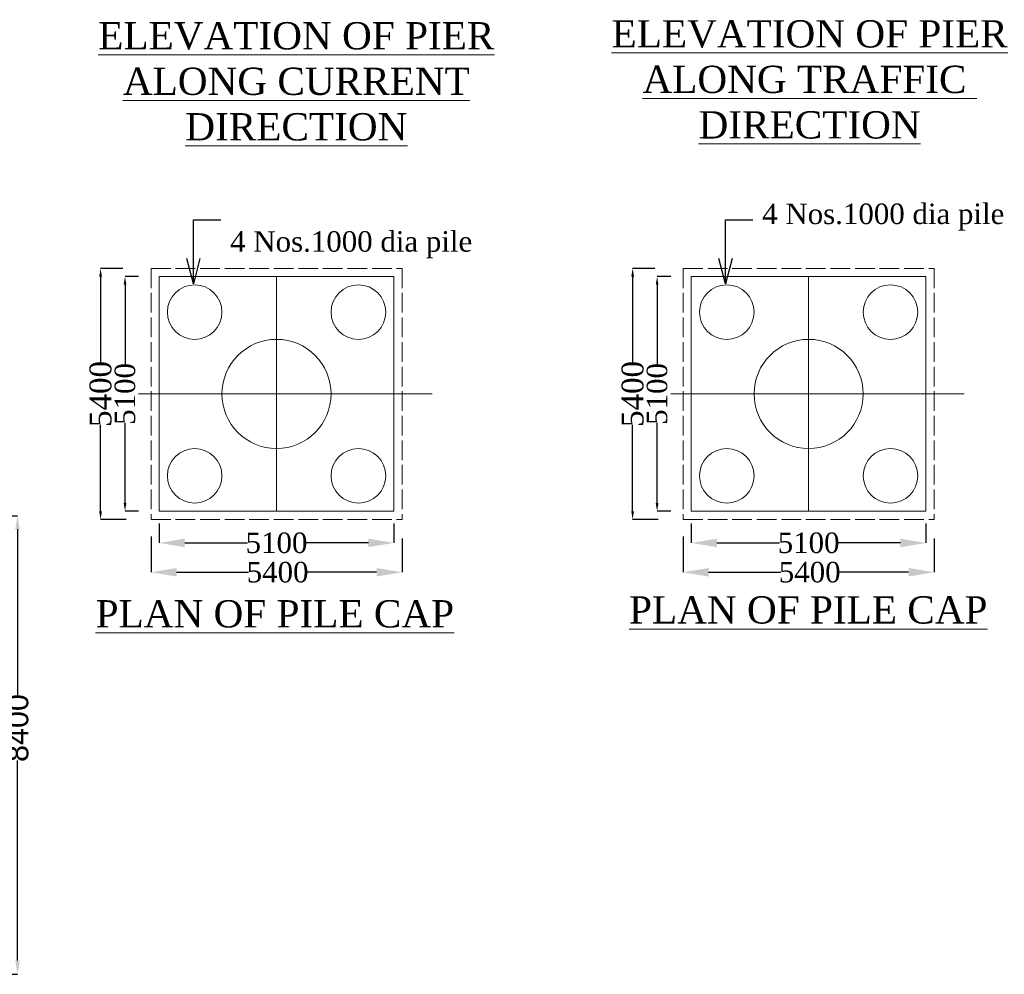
# Model space of a CAD drawing. Header units: millimetres. Extents: x 103078 to 25259364, y -3207472 to 1158446.
# Tile 20 of 40: x 13551967 to 13588048, y 1001032 to 1036000. Entities that reach past the tile are written whole.
import ezdxf

# ---------------------------------------------------------------- set-up
doc = ezdxf.new("R2010")
doc.units = ezdxf.units.MM
doc.header["$LTSCALE"] = 60
doc.header["$MEASUREMENT"] = 0
doc.linetypes.add('ACAD_ISO02W100', pattern=[15, 12, -3])
doc.layers.add('TEXT', color=7, linetype='Continuous')
doc.styles.add('PDF Arial Bold', font='times.ttf')
doc.dimstyles.get("Standard").update_dxf_attribs({"dimtxt": 400, "dimasz": 215, "dimexe": 0.18, "dimexo": 0.0625, "dimgap": 0.09, "dimtad": 0, "dimtih": 1, "dimtoh": 1, "dimdec": 0, "dimzin": 4, "dimdsep": 46, "dimtxsty": 'Standard', "dimblk": 'OPEN90', "dimcen": 0, "dimadec": 0, "dimazin": 1, "dimtfac": 1, "dimtdec": 0, "dimtix": 1, "dimtofl": 0, "dimtmove": 0, "dimatfit": 3, "dimldrblk": 'OPEN30', "dimfxl": 1, "dimtolj": 1, "dimtzin": 0, "dimarcsym": 0})

# ---------------------------------------------------------------- blocks, each defined once
blk = doc.blocks.new('*D114')
at = {"color": 0, "linetype": 'Continuous', "lineweight": -2, "transparency": 16777216}
for p, q in [((13557080, 1017540), (13557080, 1016834)), ((13565678, 1017540), (13565678, 1016834)), ((13558016, 1016834), (13560318, 1016834)), ((13564743, 1016834), (13562440, 1016834))]:
    blk.add_line(p, q, dxfattribs=at)
at = {"color": 0, "linetype": 'Continuous', "lineweight": 9, "transparency": 16777216}
for points in [[(13558016, 1016990), (13558016, 1016678), (13557080, 1016834)], [(13564743, 1016990), (13564743, 1016678), (13565678, 1016834)]]:
    blk.add_solid(points, dxfattribs=at)
at = {"layer": 'Defpoints', "color": 0, "linetype": 'Continuous', "lineweight": 9, "transparency": 16777216}
for p in [(13557080, 1017540), (13565678, 1017540), (13557080, 1016834)]:
    blk.add_point(p, dxfattribs=at)
at = {"color": 0, "linetype": 'Continuous', "lineweight": 9, "transparency": 16777216, "insert": (13561379, 1016834), "char_height": 500, "attachment_point": 5}
blk.add_mtext('\\A1;{\\fTimes New Roman|b0|i0|c0|p18;\\H1.5x;5100}', dxfattribs=at)
blk = doc.blocks.new('*D124')
at = {"color": 0, "linetype": 'Continuous', "lineweight": -2, "ltscale": 2, "transparency": 16777216}
for p, q in [((13551279, 1017832), (13551888, 1017832)), ((13551888, 1017332), (13551888, 1011247)), ((13551888, 1001532), (13551888, 1008859)), ((13551062, 1001032), (13551888, 1001032))]:
    blk.add_line(p, q, dxfattribs=at)
at = {"color": 0, "linetype": 'Continuous', "lineweight": 9, "ltscale": 2, "transparency": 16777216}
for points in [[(13551805, 1017332), (13551971, 1017332), (13551888, 1017832)], [(13551805, 1001532), (13551971, 1001532), (13551888, 1001032)]]:
    blk.add_solid(points, dxfattribs=at)
at = {"layer": 'Defpoints', "color": 0, "linetype": 'Continuous', "lineweight": 9, "ltscale": 2, "transparency": 16777216}
for p in [(13551278, 1017832), (13551062, 1001032), (13551888, 1001032)]:
    blk.add_point(p, dxfattribs=at)
at = {"color": 0, "linetype": 'Continuous', "lineweight": 9, "ltscale": 2, "transparency": 16777216, "insert": (13551888, 1010053), "char_height": 800, "attachment_point": 5, "rotation": 90, "style": 'PDF Arial Bold'}
blk.add_mtext('\\A1;{\\fArial|b0|i0|c0|p34;8400}', dxfattribs=at)
blk = doc.blocks.new('*D560')
at = {"color": 0, "linetype": 'Continuous', "lineweight": -2, "ltscale": 2, "transparency": 16777216}
for p, q in [((13575824, 1026590), (13575325, 1026590)), ((13575325, 1026290), (13575325, 1023353)), ((13575325, 1018293), (13575325, 1021230)), ((13575824, 1017993), (13575325, 1017993))]:
    blk.add_line(p, q, dxfattribs=at)
at = {"color": 0, "linetype": 'Continuous', "lineweight": 9, "ltscale": 2, "transparency": 16777216}
for points in [[(13575275, 1026290), (13575375, 1026290), (13575325, 1026590)], [(13575275, 1018293), (13575375, 1018293), (13575325, 1017993)]]:
    blk.add_solid(points, dxfattribs=at)
at = {"layer": 'Defpoints', "color": 0, "linetype": 'Continuous', "lineweight": 9, "ltscale": 2, "transparency": 16777216}
for p in [(13575824, 1026590), (13575325, 1017993), (13575824, 1017993)]:
    blk.add_point(p, dxfattribs=at)
at = {"color": 0, "linetype": 'Continuous', "lineweight": 9, "ltscale": 2, "transparency": 16777216, "insert": (13575325, 1022291), "char_height": 500, "attachment_point": 5, "rotation": 90, "style": 'PDF Arial Bold'}
blk.add_mtext('\\A1;{\\fTimes New Roman|b0|i0|c0|p18;\\H1.5x;5100}', dxfattribs=at)
blk = doc.blocks.new('*D561')
at = {"color": 0, "linetype": 'Continuous', "lineweight": -2, "ltscale": 2, "transparency": 16777216}
for p, q in [((13575245, 1026890), (13574429, 1026890)), ((13574429, 1026590), (13574429, 1023423)), ((13574429, 1017993), (13574429, 1021159)), ((13575364, 1017693), (13574429, 1017693))]:
    blk.add_line(p, q, dxfattribs=at)
at = {"color": 0, "linetype": 'Continuous', "lineweight": 9, "ltscale": 2, "transparency": 16777216}
for points in [[(13574379, 1026590), (13574479, 1026590), (13574429, 1026890)], [(13574379, 1017993), (13574479, 1017993), (13574429, 1017693)]]:
    blk.add_solid(points, dxfattribs=at)
at = {"layer": 'Defpoints', "color": 0, "linetype": 'Continuous', "lineweight": 9, "ltscale": 2, "transparency": 16777216}
for p in [(13575245, 1026890), (13574429, 1017693), (13575364, 1017693)]:
    blk.add_point(p, dxfattribs=at)
at = {"color": 0, "linetype": 'Continuous', "lineweight": 9, "ltscale": 2, "transparency": 16777216, "insert": (13574429, 1022291), "char_height": 500, "attachment_point": 5, "rotation": 90, "style": 'PDF Arial Bold'}
blk.add_mtext('\\A1;{\\H1.6x;5400}', dxfattribs=at)
blk = doc.blocks.new('*D562')
at = {"color": 0, "linetype": 'Continuous', "lineweight": -2, "ltscale": 2, "transparency": 16777216}
for p, q in [((13556326, 1026590), (13555826, 1026590)), ((13555827, 1026290), (13555827, 1023353)), ((13555827, 1018293), (13555827, 1021230)), ((13556326, 1017993), (13555826, 1017993))]:
    blk.add_line(p, q, dxfattribs=at)
at = {"color": 0, "linetype": 'Continuous', "lineweight": 9, "ltscale": 2, "transparency": 16777216}
for points in [[(13555777, 1026290), (13555877, 1026290), (13555827, 1026590)], [(13555777, 1018293), (13555877, 1018293), (13555827, 1017993)]]:
    blk.add_solid(points, dxfattribs=at)
at = {"layer": 'Defpoints', "color": 0, "linetype": 'Continuous', "lineweight": 9, "ltscale": 2, "transparency": 16777216}
for p in [(13556326, 1026590), (13555827, 1017993), (13556326, 1017993)]:
    blk.add_point(p, dxfattribs=at)
at = {"color": 0, "linetype": 'Continuous', "lineweight": 9, "ltscale": 2, "transparency": 16777216, "insert": (13555827, 1022291), "char_height": 500, "attachment_point": 5, "rotation": 90, "style": 'PDF Arial Bold'}
blk.add_mtext('\\A1;{\\fTimes New Roman|b0|i0|c0|p18;\\H1.5x;5100}', dxfattribs=at)
blk = doc.blocks.new('*D563')
at = {"color": 0, "linetype": 'Continuous', "lineweight": -2, "ltscale": 2, "transparency": 16777216}
for p, q in [((13555747, 1026890), (13554930, 1026890)), ((13554931, 1026590), (13554931, 1023423)), ((13554931, 1017993), (13554931, 1021159)), ((13555866, 1017693), (13554930, 1017693))]:
    blk.add_line(p, q, dxfattribs=at)
at = {"color": 0, "linetype": 'Continuous', "lineweight": 9, "ltscale": 2, "transparency": 16777216}
for points in [[(13554881, 1026590), (13554981, 1026590), (13554931, 1026890)], [(13554881, 1017993), (13554981, 1017993), (13554931, 1017693)]]:
    blk.add_solid(points, dxfattribs=at)
at = {"layer": 'Defpoints', "color": 0, "linetype": 'Continuous', "lineweight": 9, "ltscale": 2, "transparency": 16777216}
for p in [(13555747, 1026890), (13554931, 1017693), (13555866, 1017693)]:
    blk.add_point(p, dxfattribs=at)
at = {"color": 0, "linetype": 'Continuous', "lineweight": 9, "ltscale": 2, "transparency": 16777216, "insert": (13554931, 1022291), "char_height": 500, "attachment_point": 5, "rotation": 90, "style": 'PDF Arial Bold'}
blk.add_mtext('\\A1;{\\H1.6x;5400}', dxfattribs=at)
blk = doc.blocks.new('*D564')
at = {"color": 0, "linetype": 'Continuous', "lineweight": -2, "transparency": 16777216}
for p, q in [((13556780, 1017068), (13556780, 1015759)), ((13565978, 1016996), (13565978, 1015759)), ((13557716, 1015759), (13560357, 1015759)), ((13565043, 1015759), (13562480, 1015759))]:
    blk.add_line(p, q, dxfattribs=at)
at = {"color": 0, "linetype": 'Continuous', "lineweight": 9, "transparency": 16777216}
for points in [[(13557716, 1015915), (13557716, 1015603), (13556780, 1015759)], [(13565043, 1015915), (13565043, 1015603), (13565978, 1015759)]]:
    blk.add_solid(points, dxfattribs=at)
at = {"layer": 'Defpoints', "color": 0, "linetype": 'Continuous', "lineweight": 9, "transparency": 16777216}
for p in [(13556780, 1017068), (13565978, 1016996), (13556780, 1015759)]:
    blk.add_point(p, dxfattribs=at)
at = {"color": 0, "linetype": 'Continuous', "lineweight": 9, "transparency": 16777216, "insert": (13561418, 1015759), "char_height": 500, "attachment_point": 5}
blk.add_mtext('\\A1;{\\fTimes New Roman|b0|i0|c0|p18;\\H1.5x;5400}', dxfattribs=at)
blk = doc.blocks.new('*D565')
at = {"color": 0, "linetype": 'Continuous', "lineweight": -2, "transparency": 16777216}
for p, q in [((13576579, 1017540), (13576579, 1016834)), ((13585176, 1017540), (13585176, 1016834)), ((13577514, 1016834), (13579816, 1016834)), ((13584241, 1016834), (13581939, 1016834))]:
    blk.add_line(p, q, dxfattribs=at)
at = {"color": 0, "linetype": 'Continuous', "lineweight": 9, "transparency": 16777216}
for points in [[(13577514, 1016990), (13577514, 1016678), (13576579, 1016834)], [(13584241, 1016990), (13584241, 1016678), (13585176, 1016834)]]:
    blk.add_solid(points, dxfattribs=at)
at = {"layer": 'Defpoints', "color": 0, "linetype": 'Continuous', "lineweight": 9, "transparency": 16777216}
for p in [(13576579, 1017540), (13585176, 1017540), (13576579, 1016834)]:
    blk.add_point(p, dxfattribs=at)
at = {"color": 0, "linetype": 'Continuous', "lineweight": 9, "transparency": 16777216, "insert": (13580877, 1016834), "char_height": 500, "attachment_point": 5}
blk.add_mtext('\\A1;{\\fTimes New Roman|b0|i0|c0|p18;\\H1.5x;5100}', dxfattribs=at)
blk = doc.blocks.new('*D566')
at = {"color": 0, "linetype": 'Continuous', "lineweight": -2, "transparency": 16777216}
for p, q in [((13576279, 1017068), (13576279, 1015759)), ((13585476, 1016996), (13585476, 1015759)), ((13577214, 1015759), (13579855, 1015759)), ((13584541, 1015759), (13581978, 1015759))]:
    blk.add_line(p, q, dxfattribs=at)
at = {"color": 0, "linetype": 'Continuous', "lineweight": 9, "transparency": 16777216}
for points in [[(13577214, 1015915), (13577214, 1015603), (13576279, 1015759)], [(13584541, 1015915), (13584541, 1015603), (13585476, 1015759)]]:
    blk.add_solid(points, dxfattribs=at)
at = {"layer": 'Defpoints', "color": 0, "linetype": 'Continuous', "lineweight": 9, "transparency": 16777216}
for p in [(13576279, 1017068), (13585476, 1016996), (13576279, 1015759)]:
    blk.add_point(p, dxfattribs=at)
at = {"color": 0, "linetype": 'Continuous', "lineweight": 9, "transparency": 16777216, "insert": (13580916, 1015759), "char_height": 500, "attachment_point": 5}
blk.add_mtext('\\A1;{\\fTimes New Roman|b0|i0|c0|p18;\\H1.5x;5400}', dxfattribs=at)

msp = doc.modelspace()

# ---------------------------------------------------------------- linework, layer by layer
at = {"color": 7, "linetype": 'ACAD_ISO02W100', "lineweight": 9}
for p, q in [((13556780.5, 1026890), (13556780.5, 1017692.6)), ((13556780.5, 1026890), (13565977.9, 1026890)), ((13565977.9, 1026890), (13565977.9, 1017692.6)), ((13576278.7, 1026890), (13576278.7, 1017692.6)), ((13576278.7, 1026890), (13585476.1, 1026890)), ((13585476.1, 1026890), (13585476.1, 1017692.6)), ((13556780.5, 1017692.6), (13565977.9, 1017692.6)), ((13576278.7, 1017692.6), (13585476.1, 1017692.6))]:
    msp.add_line(p, q, dxfattribs=at)
at = {"linetype": 'Continuous', "lineweight": 9}
for p, q in [((13557080.5, 1026590), (13557080.5, 1017992.6)), ((13557080.5, 1026590), (13565677.9, 1026590)), ((13565677.9, 1026590), (13565677.9, 1017992.6)), ((13576578.7, 1026590), (13576578.7, 1017992.6)), ((13576578.7, 1026590), (13585176.1, 1026590)), ((13585176.1, 1026590), (13585176.1, 1017992.6)), ((13557080.5, 1017992.6), (13565677.9, 1017992.6)), ((13576578.7, 1017992.6), (13585176.1, 1017992.6))]:
    msp.add_line(p, q, dxfattribs=at)
at = {"color": 7, "linetype": 'Continuous', "lineweight": 9, "ltscale": 2}
for p, q in [((13561379.2, 1026590), (13561379.2, 1017992.6)), ((13580877.4, 1026590), (13580877.4, 1017992.6)), ((13556326.5, 1022291.3), (13567077.8, 1022291.3)), ((13575824.7, 1022291.3), (13586576, 1022291.3))]:
    msp.add_line(p, q, dxfattribs=at)
for centre, radius in [((13558380.1, 1025290.4), 999.7), ((13564378.3, 1025290.4), 999.7), ((13577878.3, 1025290.4), 999.7), ((13583876.5, 1025290.4), 999.7), ((13561379.2, 1022291.3), 1999.4), ((13580877.4, 1022291.3), 1999.4), ((13558380.1, 1019292.2), 999.7), ((13564378.3, 1019292.2), 999.7), ((13577878.3, 1019292.2), 999.7), ((13583876.5, 1019292.2), 999.7)]:
    msp.add_circle(centre, radius, dxfattribs=at)

# ---------------------------------------------------------------- texts
at = {"linetype": 'Continuous', "lineweight": 9, "char_height": 750, "attachment_point": 4, "rotation": 0.02302}
for insert in [(13579175.9, 1028765.8), (13559677.7, 1027753.5)]:
    msp.add_mtext('{\\fTimes New Roman|b0|i0|c0|p18;4 Nos.1000 dia pile}', dxfattribs=dict(at, insert=insert))
at = {"layer": 'TEXT', "linetype": 'Continuous', "lineweight": 9, "char_height": 1000, "width": 16165.276, "attachment_point": 1}
for s, insert in [('\\pxqc;{\\fTimes New Roman|b0|i0|c0|p18;\\LELEVATION OF PIER \\PALONG CURRENT DIRECTION  }', (13554021.1, 1035912.2)), ('\\pxqc;{\\fTimes New Roman|b0|i0|c0|p18;\\LELEVATION OF PIER \\PALONG TRAFFIC  DIRECTION  }', (13572831.1, 1035982.7)), ('{\\fTimes New Roman|b0|i0|c0|p18;\\LPLAN OF PILE CAP}', (13554750.6, 1014738.1)), ('{\\fTimes New Roman|b0|i0|c0|p18;\\LPLAN OF PILE CAP}', (13574296.4, 1014880.8))]:
    msp.add_mtext(s, dxfattribs=dict(at, insert=insert))

# ---------------------------------------------------------------- dimensions: what is measured, and where the dimension line sits
at = {"color": 7, "linetype": 'Continuous', "lineweight": 9, "ltscale": 2}
for base, p1, p2, angle, text, override, picture, middle in [((13554930.6, 1017692.6), (13555746.8, 1026890), (13555866.3, 1017692.6), 90, '{\\H1.6x;5400}', {"dimtxt": 500, "dimasz": 300, "dimtxsty": 'PDF Arial Bold', "dimfxl": 300}, '*D563', (13554930.6, 1022291.3)), ((13574428.8, 1017692.6), (13575245, 1026890), (13575364.5, 1017692.6), 90, '{\\H1.6x;5400}', {"dimtxt": 500, "dimasz": 300, "dimtxsty": 'PDF Arial Bold', "dimfxl": 300}, '*D561', (13574428.8, 1022291.3)), ((13555826.6, 1017992.6), (13556326.1, 1026590), (13556326.1, 1017992.6), 270, '{\\fTimes New Roman|b0|i0|c0|p18;\\H1.5x;5100}', {"dimtxt": 500, "dimasz": 300, "dimtxsty": 'PDF Arial Bold', "dimfxl": 300}, '*D562', (13555826.6, 1022291.3)), ((13575324.8, 1017992.6), (13575824.3, 1026590), (13575824.3, 1017992.6), 270, '{\\fTimes New Roman|b0|i0|c0|p18;\\H1.5x;5100}', {"dimtxt": 500, "dimasz": 300, "dimtxsty": 'PDF Arial Bold', "dimfxl": 300}, '*D560', (13575324.8, 1022291.3)), ((13551888, 1001032.4), (13551278.5, 1017832.4), (13551061.5, 1001032.4), 270, '{\\fArial|b0|i0|c0|p34;8400}', {"dimtxt": 800, "dimasz": 500, "dimtxsty": 'PDF Arial Bold', "dimfxl": 300}, '*D124', (13551888, 1010052.8))]:
    dim = msp.add_linear_dim(base=base, p1=p1, p2=p2, angle=angle, text=text, dimstyle='Standard', override=override, dxfattribs=at)
    dim.commit()
    dim.dimension.update_dxf_attribs({"geometry": picture, "text_midpoint": middle, "dimtype": 160, "text_rotation": 90})
at = {"linetype": 'Continuous', "lineweight": 9}
for base, p1, p2, text, picture, middle in [((13557080.5, 1016833.8), (13565677.9, 1017539.9), (13557080.5, 1017539.9), '{\\fTimes New Roman|b0|i0|c0|p18;\\H1.5x;5100}', '*D114', (13561379.2, 1016833.8)), ((13576578.7, 1016833.8), (13585176.1, 1017539.9), (13576578.7, 1017539.9), '{\\fTimes New Roman|b0|i0|c0|p18;\\H1.5x;5100}', '*D565', (13580877.4, 1016833.8)), ((13556780.5, 1015758.9), (13565977.9, 1016996.4), (13556780.5, 1017067.9), '{\\fTimes New Roman|b0|i0|c0|p18;\\H1.5x;5400}', '*D564', (13561418.3, 1015758.9)), ((13576278.7, 1015758.9), (13585476.1, 1016996.4), (13576278.7, 1017067.9), '{\\fTimes New Roman|b0|i0|c0|p18;\\H1.5x;5400}', '*D566', (13580916.5, 1015758.9))]:
    dim = msp.add_linear_dim(base=base, p1=p1, p2=p2, text=text, dimstyle='Standard', override={"dimtxt": 500, "dimasz": 935, "dimfxl": 300}, dxfattribs=at)
    dim.commit()
    dim.dimension.update_dxf_attribs({"geometry": picture, "text_midpoint": middle, "dimtype": 160})

# ---------------------------------------------------------------- leaders
for points in [[(13558331.4, 1026319.6), (13558331.4, 1028671.4), (13559333.6, 1028671.4)], [(13577829.6, 1026319.6), (13577829.6, 1028671.4), (13578831.8, 1028671.4)]]:
    msp.add_leader(points, dimstyle='Standard', override={"dimtxt": 500, "dimasz": 935, "dimfxl": 300}, dxfattribs=at)

doc.saveas('drawing.dxf')
